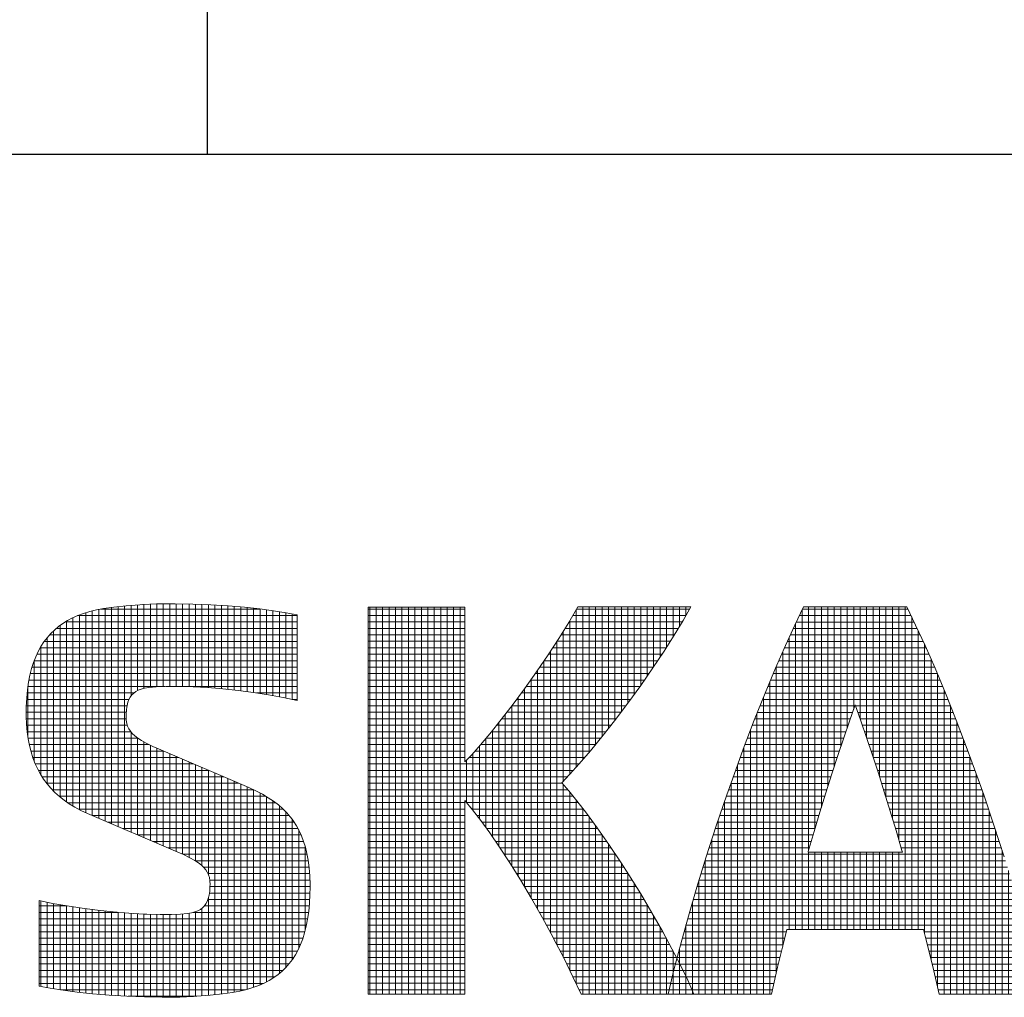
# Model space of a CAD drawing. Header units: millimetres. Extents: x 0 to 1300, y 0 to 891.
# Tile 3 of 124: x 486 to 532, y 51 to 96. Entities that reach past the tile are written whole.
import ezdxf

# ---------------------------------------------------------------- set-up
doc = ezdxf.new("R2010")
doc.units = ezdxf.units.MM
doc.header["$LTSCALE"] = 0.54643
doc.layers.add('NoLayerName_001', color=7, linetype='Continuous')

# ---------------------------------------------------------------- blocks, each defined once
blk = doc.blocks.new('*X151')
at = {"color": 2, "linetype": 'Continuous', "lineweight": 13}
for p, q in [((0.925, 2.861), (0.925, 5.961)), ((1.025, 2.818), (1.025, 5.989)), ((1.125, 2.775), (1.125, 6.011)), ((1.152, 6.016), (3.634, 6.016)), ((1.225, 2.732), (1.225, 6.028)), ((1.325, 2.689), (1.325, 6.042)), ((1.425, 2.646), (1.425, 6.054)), ((1.525, 2.603), (1.525, 6.065)), ((1.625, 4.668), (1.625, 6.073)), ((1.725, 4.752), (1.725, 6.081)), ((1.825, 4.786), (1.825, 6.088)), ((1.925, 4.802), (1.925, 6.092)), ((2.025, 4.81), (2.025, 6.097)), ((2.125, 4.815), (2.125, 6.098)), ((2.225, 4.817), (2.225, 6.099)), ((2.325, 4.818), (2.325, 6.099)), ((2.425, 4.817), (2.425, 6.097)), ((2.525, 4.814), (2.525, 6.095)), ((2.625, 4.81), (2.625, 6.092)), ((2.725, 4.805), (2.725, 6.087)), ((2.825, 4.799), (2.825, 6.083)), ((2.925, 4.79), (2.925, 6.078)), ((3.025, 4.782), (3.025, 6.071)), ((3.125, 4.772), (3.125, 6.065)), ((3.225, 4.761), (3.225, 6.057)), ((3.325, 4.75), (3.325, 6.048)), ((3.425, 4.736), (3.425, 6.039)), ((3.525, 4.723), (3.525, 6.028)), ((3.625, 4.707), (3.625, 6.017)), ((3.725, 4.692), (3.725, 6.004)), ((3.825, 4.674), (3.825, 5.99)), ((3.925, 4.656), (3.925, 5.974)), ((4.025, 4.636), (4.025, 5.958)), ((0.604, 5.816), (4.2, 5.816)), ((0.625, 3.029), (0.625, 5.829)), ((0.725, 2.964), (0.725, 5.883)), ((0.798, 5.916), (4.2, 5.916)), ((0.825, 2.909), (0.825, 5.926)), ((4.125, 4.615), (4.125, 5.939)), ((0.425, 3.196), (0.425, 5.678)), ((0.467, 5.716), (4.2, 5.716)), ((0.525, 3.105), (0.525, 5.762)), ((0.283, 5.516), (4.2, 5.516)), ((0.325, 3.308), (0.325, 5.571)), ((0.363, 5.616), (4.2, 5.616)), ((0.219, 5.416), (4.2, 5.416)), ((0.225, 3.454), (0.225, 5.426)), ((0.125, 3.66), (0.125, 5.213)), ((0.126, 5.216), (4.2, 5.216)), ((0.168, 5.316), (4.2, 5.316)), ((0.092, 5.116), (4.199, 5.116)), ((0.044, 4.916), (4.199, 4.916)), ((0.065, 5.016), (4.199, 5.016)), ((0.025, 4.045), (0.025, 4.796)), ((0.027, 4.816), (2.147, 4.816)), ((2.458, 4.816), (4.199, 4.816)), ((0.007, 4.616), (1.594, 4.616)), ((0.015, 4.716), (1.669, 4.716)), ((3.572, 4.716), (4.199, 4.716)), ((4.123, 4.616), (4.199, 4.616)), ((0.002, 4.516), (1.563, 4.516)), ((0, 4.416), (1.552, 4.416)), ((0.002, 4.316), (1.551, 4.316)), ((0.006, 4.216), (1.569, 4.216)), ((0.015, 4.116), (1.62, 4.116)), ((0.029, 4.016), (1.727, 4.016)), ((1.625, 2.561), (1.625, 4.11)), ((1.725, 2.518), (1.725, 4.017)), ((0.048, 3.916), (1.904, 3.916)), ((0.072, 3.816), (2.128, 3.816)), ((1.825, 2.475), (1.825, 3.956)), ((1.925, 2.432), (1.925, 3.906)), ((2.025, 2.389), (2.025, 3.86)), ((2.125, 2.346), (2.125, 3.817)), ((0.103, 3.716), (2.361, 3.716)), ((2.225, 2.303), (2.225, 3.774)), ((2.325, 2.261), (2.325, 3.732)), ((2.425, 2.217), (2.425, 3.689)), ((0.142, 3.616), (2.595, 3.616)), ((0.19, 3.516), (2.828, 3.516)), ((2.525, 2.17), (2.525, 3.646)), ((2.625, 2.115), (2.625, 3.603)), ((2.725, 2.042), (2.725, 3.56)), ((2.825, 1.902), (2.825, 3.517)), ((0.249, 3.416), (3.061, 3.416)), ((2.925, 0.04), (2.925, 3.474)), ((3.025, 0.051), (3.025, 3.431)), ((3.125, 0.064), (3.125, 3.389)), ((0.319, 3.316), (3.294, 3.316)), ((0.406, 3.216), (3.523, 3.216)), ((3.225, 0.079), (3.225, 3.346)), ((3.325, 0.098), (3.325, 3.303)), ((3.425, 0.123), (3.425, 3.26)), ((3.525, 0.153), (3.525, 3.215)), ((0.511, 3.116), (3.713, 3.116)), ((3.625, 0.192), (3.625, 3.165)), ((3.725, 0.239), (3.725, 3.109)), ((0.644, 3.016), (3.863, 3.016)), ((0.812, 2.916), (3.982, 2.916)), ((3.825, 0.297), (3.825, 3.044)), ((3.925, 0.37), (3.925, 2.967)), ((1.029, 2.816), (4.076, 2.816)), ((4.025, 0.462), (4.025, 2.873)), ((4.125, 0.585), (4.125, 2.755)), ((1.262, 2.716), (4.152, 2.716)), ((1.496, 2.616), (4.212, 2.616)), ((1.729, 2.516), (4.261, 2.516)), ((4.225, 0.757), (4.225, 2.593)), ((1.962, 2.416), (4.3, 2.416)), ((2.196, 2.316), (4.33, 2.316)), ((4.325, 1.035), (4.325, 2.336)), ((2.427, 2.216), (4.354, 2.216)), ((2.623, 2.116), (4.371, 2.116)), ((2.752, 2.016), (4.384, 2.016)), ((2.819, 1.916), (4.392, 1.916)), ((2.845, 1.816), (4.397, 1.816)), ((2.849, 1.716), (4.399, 1.716)), ((2.825, 0.03), (2.825, 1.538)), ((2.841, 1.616), (4.398, 1.616)), ((0.2, 1.416), (0.631, 1.416)), ((0.225, 0.17), (0.225, 1.494)), ((0.325, 0.151), (0.325, 1.474)), ((0.425, 0.133), (0.425, 1.453)), ((0.525, 0.117), (0.525, 1.435)), ((0.625, 0.103), (0.625, 1.417)), ((0.725, 0.089), (0.725, 1.401)), ((0.825, 0.077), (0.825, 1.386)), ((2.725, 0.022), (2.725, 1.38)), ((2.762, 1.416), (4.387, 1.416)), ((2.817, 1.516), (4.394, 1.516)), ((0.2, 1.316), (1.428, 1.316)), ((0.925, 0.066), (0.925, 1.372)), ((1.025, 0.056), (1.025, 1.359)), ((1.125, 0.047), (1.125, 1.346)), ((1.225, 0.039), (1.225, 1.335)), ((1.325, 0.031), (1.325, 1.325)), ((1.425, 0.025), (1.425, 1.316)), ((1.525, 0.019), (1.525, 1.308)), ((1.625, 0.014), (1.625, 1.301)), ((1.725, 0.01), (1.725, 1.295)), ((1.825, 0.006), (1.825, 1.289)), ((1.925, 0.004), (1.925, 1.286)), ((2.025, 0.002), (2.025, 1.284)), ((2.125, 0), (2.125, 1.283)), ((2.225, 0), (2.225, 1.284)), ((2.325, 0.002), (2.325, 1.287)), ((2.425, 0.005), (2.425, 1.293)), ((2.525, 0.009), (2.525, 1.303)), ((2.587, 1.316), (4.377, 1.316)), ((2.625, 0.014), (2.625, 1.327)), ((0.2, 1.216), (4.363, 1.216)), ((0.2, 1.116), (4.344, 1.116)), ((0.2, 1.016), (4.32, 1.016)), ((0.2, 0.916), (4.289, 0.916)), ((0.2, 0.816), (4.252, 0.816)), ((0.2, 0.716), (4.204, 0.716)), ((0.2, 0.616), (4.145, 0.616)), ((0.2, 0.516), (4.072, 0.516)), ((0.2, 0.416), (3.977, 0.416)), ((0.2, 0.316), (3.853, 0.316)), ((0.2, 0.216), (3.679, 0.216)), ((0.533, 0.116), (3.397, 0.116)), ((1.58, 0.016), (2.647, 0.016))]:
    blk.add_line(p, q, dxfattribs=at)
blk = doc.blocks.new('*X152')
at = {"color": 2, "linetype": 'Continuous', "lineweight": 13}
for p, q in [((0, 5.967), (1.5, 5.967)), ((0.025, 0), (0.025, 5.999)), ((0.125, 0), (0.125, 5.999)), ((0.225, 0), (0.225, 5.999)), ((0.325, 0), (0.325, 5.999)), ((0.425, 0), (0.425, 5.999)), ((0.525, 0), (0.525, 5.999)), ((0.625, 0), (0.625, 5.999)), ((0.725, 0), (0.725, 5.999)), ((0.825, 0), (0.825, 5.999)), ((0.925, 0), (0.925, 5.999)), ((1.025, 0), (1.025, 5.999)), ((1.125, 0), (1.125, 5.999)), ((1.225, 0), (1.225, 5.999)), ((1.325, 0), (1.325, 5.999)), ((1.425, 0), (1.425, 5.999)), ((3.225, 3.515), (3.225, 5.957)), ((3.23, 5.967), (4.981, 5.967)), ((3.325, 3.629), (3.325, 6)), ((3.425, 3.746), (3.425, 6)), ((3.525, 3.867), (3.525, 6)), ((3.625, 3.989), (3.625, 6)), ((3.725, 4.116), (3.725, 6)), ((3.825, 4.244), (3.825, 6)), ((3.925, 4.376), (3.925, 6)), ((4.025, 4.508), (4.025, 6)), ((4.125, 4.646), (4.125, 6)), ((4.225, 4.784), (4.225, 6)), ((4.325, 4.928), (4.325, 6)), ((4.425, 5.072), (4.425, 6)), ((4.525, 5.223), (4.525, 6)), ((4.625, 5.376), (4.625, 6)), ((4.725, 5.533), (4.725, 6)), ((4.825, 5.698), (4.825, 6)), ((4.925, 5.868), (4.925, 6)), ((0, 5.867), (1.5, 5.867)), ((3.172, 5.867), (4.924, 5.867)), ((0, 5.767), (1.5, 5.767)), ((0, 5.667), (1.5, 5.667)), ((3.051, 5.667), (4.806, 5.667)), ((3.113, 5.767), (4.866, 5.767)), ((3.125, 3.404), (3.125, 5.787)), ((0, 5.567), (1.5, 5.567)), ((2.989, 5.567), (4.746, 5.567)), ((3.025, 3.3), (3.025, 5.624)), ((0, 5.467), (1.5, 5.467)), ((0, 5.367), (1.5, 5.367)), ((2.861, 5.367), (4.619, 5.367)), ((2.925, 0.768), (2.925, 5.465)), ((2.926, 5.467), (4.683, 5.467)), ((0, 5.267), (1.5, 5.267)), ((2.796, 5.267), (4.554, 5.267)), ((2.825, 0.957), (2.825, 5.311)), ((0, 5.167), (1.5, 5.167)), ((0, 5.067), (1.5, 5.067)), ((2.66, 5.067), (4.421, 5.067)), ((2.725, 1.141), (2.725, 5.161)), ((2.728, 5.167), (4.487, 5.167)), ((0, 4.967), (1.5, 4.967)), ((2.592, 4.967), (4.352, 4.967)), ((2.625, 1.319), (2.625, 5.014)), ((0, 4.867), (1.5, 4.867)), ((0, 4.767), (1.5, 4.767)), ((2.425, 1.663), (2.425, 4.732)), ((2.449, 4.767), (4.212, 4.767)), ((2.521, 4.867), (4.282, 4.867)), ((2.525, 1.495), (2.525, 4.873)), ((0, 4.667), (1.5, 4.667)), ((2.325, 1.829), (2.325, 4.597)), ((2.376, 4.667), (4.14, 4.667)), ((0, 4.567), (1.5, 4.567)), ((0, 4.467), (1.5, 4.467)), ((2.225, 1.989), (2.225, 4.463)), ((2.228, 4.467), (3.993, 4.467)), ((2.302, 4.567), (4.067, 4.567)), ((0, 4.367), (1.5, 4.367)), ((2.125, 2.144), (2.125, 4.334)), ((2.15, 4.367), (3.918, 4.367)), ((0, 4.267), (1.5, 4.267)), ((0, 4.167), (1.5, 4.167)), ((1.994, 4.167), (3.765, 4.167)), ((2.025, 2.296), (2.025, 4.205)), ((2.073, 4.267), (3.842, 4.267)), ((0, 4.067), (1.5, 4.067)), ((1.913, 4.067), (3.686, 4.067)), ((1.925, 2.442), (1.925, 4.081)), ((0, 3.967), (1.5, 3.967)), ((0, 3.867), (1.5, 3.867)), ((1.725, 2.718), (1.725, 3.844)), ((1.745, 3.867), (3.524, 3.867)), ((1.825, 2.582), (1.825, 3.962)), ((1.829, 3.967), (3.606, 3.967)), ((0, 3.767), (1.5, 3.767)), ((0, 3.667), (1.5, 3.667)), ((1.564, 3.667), (3.357, 3.667)), ((1.625, 2.848), (1.625, 3.732)), ((1.656, 3.767), (3.443, 3.767)), ((0, 3.567), (3.271, 3.567)), ((1.525, 2.969), (1.525, 3.625)), ((0, 3.467), (3.181, 3.467)), ((0, 3.367), (3.088, 3.367)), ((0, 3.267), (3.007, 3.267)), ((3.025, 0.574), (3.025, 3.246)), ((0, 3.167), (3.095, 3.167)), ((0, 3.067), (3.177, 3.067)), ((3.125, 0.371), (3.125, 3.131)), ((0, 2.967), (1.5, 2.967)), ((1.527, 2.967), (3.258, 2.967)), ((3.225, 0.161), (3.225, 3.009)), ((0, 2.867), (1.5, 2.867)), ((0, 2.767), (1.5, 2.767)), ((1.61, 2.867), (3.335, 2.867)), ((1.688, 2.767), (3.411, 2.767)), ((3.325, 0), (3.325, 2.88)), ((3.425, 0), (3.425, 2.748)), ((0, 2.667), (1.5, 2.667)), ((1.764, 2.667), (3.484, 2.667)), ((3.525, 0), (3.525, 2.611)), ((0, 2.567), (1.5, 2.567)), ((0, 2.467), (1.5, 2.467)), ((1.836, 2.567), (3.557, 2.567)), ((1.908, 2.467), (3.627, 2.467)), ((3.625, 0), (3.625, 2.47)), ((0, 2.367), (1.5, 2.367)), ((1.977, 2.367), (3.697, 2.367)), ((3.725, 0), (3.725, 2.327)), ((0, 2.267), (1.5, 2.267)), ((0, 2.167), (1.5, 2.167)), ((2.045, 2.267), (3.765, 2.267)), ((2.11, 2.167), (3.832, 2.167)), ((3.825, 0), (3.825, 2.177)), ((0, 2.067), (1.5, 2.067)), ((2.176, 2.067), (3.899, 2.067)), ((3.925, 0), (3.925, 2.027)), ((0, 1.967), (1.5, 1.967)), ((0, 1.867), (1.5, 1.867)), ((2.239, 1.967), (3.964, 1.967)), ((2.301, 1.867), (4.029, 1.867)), ((4.025, 0), (4.025, 1.872)), ((0, 1.767), (1.5, 1.767)), ((2.363, 1.767), (4.091, 1.767)), ((4.125, 0), (4.125, 1.713)), ((0, 1.667), (1.5, 1.667)), ((0, 1.567), (1.5, 1.567)), ((2.423, 1.667), (4.154, 1.667)), ((2.482, 1.567), (4.216, 1.567)), ((4.225, 0), (4.225, 1.552)), ((0, 1.467), (1.5, 1.467)), ((2.541, 1.467), (4.276, 1.467)), ((4.325, 0), (4.325, 1.384)), ((0, 1.367), (1.5, 1.367)), ((0, 1.267), (1.5, 1.267)), ((2.598, 1.367), (4.335, 1.367)), ((2.655, 1.267), (4.395, 1.267)), ((0, 1.167), (1.5, 1.167)), ((2.711, 1.167), (4.452, 1.167)), ((4.425, 0), (4.425, 1.214)), ((0, 1.067), (1.5, 1.067)), ((0, 0.967), (1.5, 0.967)), ((2.765, 1.067), (4.509, 1.067)), ((2.82, 0.967), (4.566, 0.967)), ((4.525, 0), (4.525, 1.039)), ((0, 0.867), (1.5, 0.867)), ((0, 0.767), (1.5, 0.767)), ((2.874, 0.867), (4.62, 0.867)), ((2.926, 0.767), (4.674, 0.767)), ((4.625, 0), (4.625, 0.858)), ((0, 0.667), (1.5, 0.667)), ((2.977, 0.667), (4.728, 0.667)), ((4.725, 0.315), (4.725, 0.672)), ((0, 0.567), (1.5, 0.567)), ((0, 0.467), (1.5, 0.467)), ((3.029, 0.567), (4.779, 0.567)), ((3.078, 0.467), (4.763, 0.467)), ((0, 0.367), (1.5, 0.367)), ((3.127, 0.367), (4.737, 0.367)), ((0, 0.267), (1.5, 0.267)), ((0, 0.167), (1.5, 0.167)), ((3.176, 0.267), (4.713, 0.267)), ((3.222, 0.167), (4.689, 0.167)), ((0, 0.067), (1.5, 0.067)), ((3.269, 0.067), (4.665, 0.067))]:
    blk.add_line(p, q, dxfattribs=at)
blk = doc.blocks.new('*X154')
at = {"color": 2, "linetype": 'Continuous', "lineweight": 13}
for p, q in [((0.098, 0.466), (0.165, 0.466)), ((0.16, 0), (0.16, 0.477)), ((0.06, 0), (0.06, 0.315)), ((0.072, 0.366), (0.214, 0.366)), ((0.024, 0.166), (0.309, 0.166)), ((0.048, 0.266), (0.263, 0.266)), ((0.26, 0), (0.26, 0.272)), ((0, 0.066), (0.355, 0.066)), ((0.36, 0), (0.36, 0.055))]:
    blk.add_line(p, q, dxfattribs=at)
blk = doc.blocks.new('*X156')
at = {"color": 2, "linetype": 'Continuous', "lineweight": 13}
for p, q in [((1.944, 5.966), (3.577, 5.966)), ((2.036, 2.223), (2.036, 6)), ((2.136, 2.563), (2.136, 6)), ((2.236, 2.893), (2.236, 6)), ((2.336, 3.214), (2.336, 6)), ((2.436, 3.527), (2.436, 6)), ((2.536, 3.831), (2.536, 6)), ((2.636, 4.127), (2.636, 6)), ((2.736, 4.415), (2.736, 6)), ((2.836, 4.268), (2.836, 6)), ((2.936, 3.977), (2.936, 6)), ((3.036, 3.677), (3.036, 6)), ((3.136, 3.368), (3.136, 6)), ((3.236, 3.05), (3.236, 6)), ((3.336, 2.724), (3.336, 6)), ((3.436, 2.389), (3.436, 6)), ((3.536, 0.999), (3.536, 6)), ((1.895, 5.866), (3.625, 5.866)), ((1.936, 0.999), (1.936, 5.95)), ((3.636, 0.999), (3.636, 5.844)), ((1.8, 5.666), (3.721, 5.666)), ((1.836, 0.999), (1.836, 5.744)), ((1.847, 5.766), (3.674, 5.766)), ((1.736, 0.999), (1.736, 5.528)), ((1.754, 5.566), (3.767, 5.566)), ((3.736, 0.999), (3.736, 5.634)), ((1.662, 5.366), (3.858, 5.366)), ((1.708, 5.466), (3.813, 5.466)), ((3.836, 0.935), (3.836, 5.416)), ((1.619, 5.266), (3.902, 5.266)), ((1.636, 0.739), (1.636, 5.306)), ((3.936, 0.531), (3.936, 5.189)), ((1.531, 5.066), (3.989, 5.066)), ((1.536, 0.328), (1.536, 5.078)), ((1.575, 5.166), (3.946, 5.166)), ((1.489, 4.966), (4.032, 4.966)), ((4.036, 0.105), (4.036, 4.956)), ((1.405, 4.766), (4.115, 4.766)), ((1.436, 0), (1.436, 4.839)), ((1.447, 4.866), (4.073, 4.866)), ((1.336, 0), (1.336, 4.597)), ((1.364, 4.666), (4.157, 4.666)), ((4.136, 0), (4.136, 4.716)), ((1.284, 4.466), (2.754, 4.466)), ((1.324, 4.566), (4.197, 4.566)), ((2.766, 4.466), (4.236, 4.466)), ((4.236, 0), (4.236, 4.468)), ((1.236, 0), (1.236, 4.346)), ((1.244, 4.366), (2.719, 4.366)), ((2.801, 4.366), (4.276, 4.366)), ((1.166, 4.166), (2.649, 4.166)), ((1.204, 4.266), (2.684, 4.266)), ((2.836, 4.266), (4.316, 4.266)), ((2.871, 4.166), (4.355, 4.166)), ((4.336, 0), (4.336, 4.216)), ((1.128, 4.066), (2.615, 4.066)), ((1.136, 0), (1.136, 4.088)), ((2.905, 4.066), (4.393, 4.066)), ((1.036, 0), (1.036, 3.826)), ((1.051, 3.866), (2.548, 3.866)), ((1.09, 3.966), (2.581, 3.966)), ((2.939, 3.966), (4.431, 3.966)), ((2.973, 3.866), (4.469, 3.866)), ((4.436, 0), (4.436, 3.953)), ((0.977, 3.666), (2.481, 3.666)), ((1.014, 3.766), (2.514, 3.766)), ((3.006, 3.766), (4.507, 3.766)), ((3.039, 3.666), (4.543, 3.666)), ((4.536, 0), (4.536, 3.686)), ((0.936, 0), (0.936, 3.553)), ((0.941, 3.566), (2.449, 3.566)), ((3.072, 3.566), (4.579, 3.566)), ((0.868, 3.366), (2.384, 3.366)), ((0.905, 3.466), (2.416, 3.466)), ((3.104, 3.466), (4.616, 3.466)), ((3.136, 3.366), (4.652, 3.366)), ((4.636, 0), (4.636, 3.412)), ((0.832, 3.266), (2.352, 3.266)), ((0.836, 0), (0.836, 3.276)), ((3.168, 3.266), (4.688, 3.266)), ((0.762, 3.066), (2.29, 3.066)), ((0.797, 3.166), (2.321, 3.166)), ((3.2, 3.166), (4.723, 3.166)), ((3.231, 3.066), (4.758, 3.066)), ((4.736, 0), (4.736, 3.13)), ((0.728, 2.966), (2.259, 2.966)), ((0.736, 0), (0.736, 2.989)), ((3.262, 2.966), (4.792, 2.966)), ((0.66, 2.766), (2.197, 2.766)), ((0.694, 2.866), (2.228, 2.866)), ((3.293, 2.866), (4.826, 2.866)), ((3.323, 2.766), (4.86, 2.766)), ((4.836, 0), (4.836, 2.838)), ((0.626, 2.666), (2.167, 2.666)), ((0.636, 0), (0.636, 2.695)), ((3.353, 2.666), (4.894, 2.666)), ((0.56, 2.466), (2.107, 2.466)), ((0.593, 2.566), (2.137, 2.566)), ((3.383, 2.566), (4.928, 2.566)), ((3.413, 2.466), (4.96, 2.466)), ((4.936, 0), (4.936, 2.541)), ((0.528, 2.366), (2.078, 2.366)), ((0.536, 0), (0.536, 2.391)), ((3.442, 2.366), (4.993, 2.366)), ((0.463, 2.166), (5.058, 2.166)), ((0.495, 2.266), (2.049, 2.266)), ((2.036, 0.999), (2.036, 2.199)), ((2.136, 0.999), (2.136, 2.199)), ((2.236, 0.999), (2.236, 2.199)), ((2.336, 0.999), (2.336, 2.199)), ((2.436, 0.999), (2.436, 2.199)), ((2.536, 0.999), (2.536, 2.199)), ((2.636, 0.999), (2.636, 2.199)), ((2.736, 0.999), (2.736, 2.199)), ((2.836, 0.999), (2.836, 2.199)), ((2.936, 0.999), (2.936, 2.199)), ((3.036, 0.999), (3.036, 2.199)), ((3.136, 0.999), (3.136, 2.199)), ((3.236, 0.999), (3.236, 2.199)), ((3.336, 0.999), (3.336, 2.199)), ((3.436, 0.999), (3.436, 2.199)), ((3.472, 2.266), (5.025, 2.266)), ((5.036, 0), (5.036, 2.233)), ((0.431, 2.066), (5.089, 2.066)), ((0.436, 0), (0.436, 2.081)), ((0.37, 1.866), (5.151, 1.866)), ((0.401, 1.966), (5.12, 1.966)), ((5.136, 0), (5.136, 1.914)), ((0.336, 0), (0.336, 1.757)), ((0.339, 1.766), (5.182, 1.766)), ((0.279, 1.566), (5.242, 1.566)), ((0.308, 1.666), (5.213, 1.666)), ((5.236, 0), (5.236, 1.587)), ((0.236, 0.055), (0.236, 1.421)), ((0.249, 1.466), (5.271, 1.466)), ((0.191, 1.266), (5.33, 1.266)), ((0.22, 1.366), (5.3, 1.366)), ((5.336, 0), (5.336, 1.245)), ((0.136, 0.272), (0.136, 1.072)), ((0.162, 1.166), (5.358, 1.166)), ((0.107, 0.966), (1.693, 0.966)), ((0.134, 1.066), (5.386, 1.066)), ((3.828, 0.966), (5.414, 0.966)), ((0.052, 0.766), (1.643, 0.766)), ((0.079, 0.866), (1.667, 0.866)), ((3.853, 0.866), (5.441, 0.866)), ((3.878, 0.766), (5.469, 0.766)), ((5.436, 0), (5.436, 0.886)), ((0.026, 0.666), (1.618, 0.666)), ((0.036, 0.477), (0.036, 0.705)), ((3.902, 0.666), (5.495, 0.666)), ((0, 0.566), (1.593, 0.566)), ((0.041, 0.466), (1.569, 0.466)), ((3.927, 0.566), (5.52, 0.566)), ((3.952, 0.466), (5.546, 0.466)), ((5.536, 0), (5.536, 0.506)), ((0.09, 0.366), (1.545, 0.366)), ((3.976, 0.366), (5.572, 0.366)), ((0.139, 0.266), (1.522, 0.266)), ((0.186, 0.166), (1.499, 0.166)), ((3.999, 0.266), (5.596, 0.266)), ((4.022, 0.166), (5.62, 0.166)), ((0.231, 0.066), (1.476, 0.066)), ((4.045, 0.066), (5.644, 0.066)), ((5.636, 0), (5.636, 0.101))]:
    blk.add_line(p, q, dxfattribs=at)

msp = doc.modelspace()

# ---------------------------------------------------------------- linework, layer by layer
at = {"layer": 'NoLayerName_001', "color": 7, "linetype": 'Continuous', "lineweight": 25}
for p, q in [((495, 90), (495, 163.2)), ((75, 90), (1230, 90)), ((495, 90), (1230, 90))]:
    msp.add_line(p, q, dxfattribs=at)
at = {"layer": 'NoLayerName_001', "color": 2, "linetype": 'Continuous', "lineweight": 13}
for p, q in [((489.533, 68.7391), (489.2454, 68.6517)), ((489.8422, 68.8139), (489.533, 68.7391)), ((490.1751, 68.8755), (489.8422, 68.8139)), ((490.6545, 68.9422), (490.1751, 68.8755)), ((491.2242, 69.0034), (490.6545, 68.9422)), ((491.858, 69.0535), (491.2242, 69.0034)), ((492.0005, 69.0623), (491.858, 69.0535)), ((492.6297, 69.091), (492.0005, 69.0623)), ((493.1747, 69.1), (492.6297, 69.091)), ((493.5074, 69.0984), (493.1747, 69.1)), ((494.3295, 69.0815), (493.5074, 69.0984)), ((495.1588, 69.0469), (494.3295, 69.0815)), ((495.9651, 68.9961), (495.1588, 69.0469)), ((496.728, 68.9314), (495.9651, 68.9961)), ((497.4349, 68.8548), (496.728, 68.9314)), ((498.0795, 68.7686), (497.4349, 68.8548)), ((498.6592, 68.6747), (498.0795, 68.7686)), ((499.1747, 68.575), (498.6592, 68.6747)), ((506.9746, 68.9462), (502.4748, 68.9462)), ((502.4748, 68.9462), (502.4748, 50.9494)), ((506.9746, 61.7469), (506.9746, 68.9462)), ((512.2243, 68.9482), (511.8028, 68.2308)), ((517.4736, 68.9482), (512.2243, 68.9482)), ((517.1154, 68.3178), (517.4736, 68.9482)), ((522.7225, 68.9495), (522.3139, 68.1085)), ((527.5224, 68.9495), (522.7225, 68.9495)), ((527.9311, 68.1081), (527.5224, 68.9495)), ((488.4962, 68.3174), (488.2797, 68.1825)), ((488.7285, 68.4406), (488.4962, 68.3174)), ((488.9777, 68.5521), (488.7285, 68.4406)), ((489.2454, 68.6517), (488.9777, 68.5521)), ((499.1734, 64.6006), (499.1747, 68.575)), ((511.8028, 68.2308), (511.341, 67.4847)), ((516.7023, 67.6322), (517.1154, 68.3178)), ((487.8899, 67.8764), (487.7148, 67.7043)), ((488.0779, 68.0356), (487.8899, 67.8764)), ((488.2797, 68.1825), (488.0779, 68.0356)), ((522.3139, 68.1085), (521.8764, 67.1581)), ((528.3688, 67.1572), (527.9311, 68.1081)), ((487.402, 67.3198), (487.2638, 67.106)), ((487.5522, 67.5189), (487.402, 67.3198)), ((487.6319, 67.6133), (487.5522, 67.5189)), ((487.7148, 67.7043), (487.6319, 67.6133)), ((511.341, 67.4847), (510.8412, 66.7154)), ((516.2344, 66.8953), (516.7023, 67.6322)), ((487.1375, 66.8766), (487.0228, 66.6303)), ((487.2638, 67.106), (487.1375, 66.8766)), ((515.7143, 66.114), (516.2344, 66.8953)), ((521.8764, 67.1581), (521.4129, 66.0993)), ((528.8324, 66.0979), (528.3688, 67.1572)), ((487.0228, 66.6303), (486.92, 66.3657)), ((510.8412, 66.7154), (510.3078, 65.931)), ((486.8294, 66.0815), (486.7513, 65.776)), ((486.92, 66.3657), (486.8294, 66.0815)), ((510.3078, 65.931), (509.7483, 65.1436)), ((515.1481, 65.3002), (515.7143, 66.114)), ((521.4129, 66.0993), (520.9279, 64.9371)), ((529.3176, 64.9351), (528.8324, 66.0979)), ((486.7513, 65.776), (486.6865, 65.4473)), ((486.6355, 65.0937), (486.5994, 64.713)), ((486.6865, 65.4473), (486.6355, 65.0937)), ((491.5757, 64.9444), (491.6745, 65.0167)), ((491.6745, 65.0167), (491.7895, 65.078)), ((491.7895, 65.078), (491.9243, 65.1291)), ((491.9243, 65.1291), (492.0836, 65.1698)), ((492.0836, 65.1698), (492.2739, 65.1996)), ((492.2739, 65.1996), (492.6269, 65.231)), ((492.6269, 65.231), (493.0669, 65.2513)), ((493.0669, 65.2513), (493.5923, 65.2566)), ((493.5923, 65.2566), (494.1945, 65.2437)), ((494.1945, 65.2437), (494.3456, 65.2379)), ((494.3456, 65.2379), (495.0199, 65.2001)), ((495.0199, 65.2001), (495.7232, 65.1422)), ((495.7232, 65.1422), (496.4383, 65.0654)), ((496.4383, 65.0654), (497.1509, 64.971)), ((509.7483, 65.1436), (509.1742, 64.3696)), ((514.5467, 64.471), (515.1481, 65.3002)), ((486.5994, 64.713), (486.579, 64.3031)), ((491.3059, 64.5156), (491.3563, 64.6482)), ((491.3563, 64.6482), (491.4175, 64.7617)), ((491.4175, 64.7617), (491.4903, 64.8598)), ((491.4903, 64.8598), (491.5757, 64.9444)), ((497.1509, 64.971), (497.8496, 64.8609)), ((497.8496, 64.8609), (498.5258, 64.7369)), ((498.5258, 64.7369), (499.1734, 64.6006)), ((520.9279, 64.9371), (520.4272, 63.6808)), ((529.8185, 63.6783), (529.3176, 64.9351)), ((486.579, 64.3031), (486.5748, 64.0003)), ((491.2252, 63.9523), (491.2392, 64.1743)), ((491.2392, 64.1743), (491.2666, 64.3596)), ((491.2666, 64.3596), (491.3059, 64.5156)), ((509.1742, 64.3696), (508.6025, 63.6316)), ((513.9262, 63.6497), (514.5467, 64.471)), ((524.857, 63.6463), (525.1218, 64.4009)), ((525.1218, 64.4009), (525.384, 63.6554)), ((486.5748, 64.0003), (486.5758, 63.8714)), ((486.5758, 63.8714), (486.59, 63.4974)), ((491.2238, 63.8503), (491.2252, 63.9523)), ((491.2321, 63.684), (491.2238, 63.8503)), ((491.256, 63.5371), (491.2321, 63.684)), ((508.6025, 63.6316), (508.2108, 63.1455)), ((513.4006, 62.9802), (513.9262, 63.6497)), ((520.4272, 63.6808), (519.918, 62.3444)), ((524.5871, 62.8569), (524.857, 63.6463)), ((525.384, 63.6554), (525.6513, 62.8749)), ((530.3278, 62.3415), (529.8185, 63.6783)), ((486.59, 63.4974), (486.6205, 63.1457)), ((491.295, 63.4045), (491.256, 63.5371)), ((491.3203, 63.3421), (491.295, 63.4045)), ((491.3497, 63.282), (491.3203, 63.3421)), ((491.4206, 63.1682), (491.3497, 63.282)), ((486.6205, 63.1457), (486.6666, 62.8143)), ((486.6666, 62.8143), (486.7276, 62.5017)), ((491.5098, 63.0595), (491.4206, 63.1682)), ((491.6211, 62.9528), (491.5098, 63.0595)), ((491.7602, 62.845), (491.6211, 62.9528)), ((491.9358, 62.7322), (491.7602, 62.845)), ((492.1617, 62.6088), (491.9358, 62.7322)), ((508.2108, 63.1455), (507.7072, 62.5462)), ((512.8162, 62.2651), (513.4006, 62.9802)), ((524.3132, 62.0351), (524.5871, 62.8569)), ((525.6513, 62.8749), (525.9228, 62.0615)), ((486.7276, 62.5017), (486.803, 62.2063)), ((492.4624, 62.465), (492.1617, 62.6088)), ((492.7241, 62.35), (492.4624, 62.465)), ((496.9237, 60.5493), (492.7241, 62.35)), ((507.7072, 62.5462), (507.2909, 62.0783)), ((512.2918, 61.6527), (512.8162, 62.2651)), ((519.918, 62.3444), (519.4085, 60.9465)), ((530.8373, 60.9434), (530.3278, 62.3415)), ((486.803, 62.2063), (486.8924, 61.9267)), ((486.8924, 61.9267), (486.9957, 61.6617)), ((507.2909, 62.0783), (506.9746, 61.7469)), ((524.0369, 61.1843), (524.3132, 62.0351)), ((525.9228, 62.0615), (526.1971, 61.2181)), ((486.9957, 61.6617), (487.1127, 61.4103)), ((487.1127, 61.4103), (487.2435, 61.1715)), ((511.8425, 61.1553), (512.2918, 61.6527)), ((487.2435, 61.1715), (487.3884, 60.9443)), ((487.3884, 60.9443), (487.5477, 60.7282)), ((511.474, 60.7725), (511.8425, 61.1553)), ((519.4085, 60.9465), (519.149, 60.2096)), ((523.7595, 60.3085), (524.0369, 61.1843)), ((526.1971, 61.2181), (526.4729, 60.3485)), ((531.0968, 60.2064), (530.8373, 60.9434)), ((487.5477, 60.7282), (487.722, 60.5224)), ((487.722, 60.5224), (487.9119, 60.3264)), ((497.2573, 60.397), (496.9237, 60.5493)), ((511.7999, 60.4018), (511.474, 60.7725)), ((487.9119, 60.3264), (488.1183, 60.14)), ((488.1183, 60.14), (488.3416, 59.9632)), ((497.5585, 60.2408), (497.2573, 60.397)), ((497.8308, 60.0802), (497.5585, 60.2408)), ((498.0776, 59.9146), (497.8308, 60.0802)), ((512.186, 59.9305), (511.7999, 60.4018)), ((519.149, 60.2096), (518.658, 58.7663)), ((523.4828, 59.4126), (523.7595, 60.3085)), ((526.4729, 60.3485), (526.7486, 59.457)), ((531.5878, 58.7632), (531.0968, 60.2064)), ((488.3416, 59.9632), (488.5828, 59.7959)), ((488.5828, 59.7959), (488.8429, 59.6381)), ((488.8429, 59.6381), (489.1231, 59.4897)), ((498.3015, 59.7433), (498.0776, 59.9146)), ((498.5049, 59.5655), (498.3015, 59.7433)), ((498.6897, 59.3803), (498.5049, 59.5655)), ((506.9746, 59.9478), (507.3283, 59.5198)), ((506.9746, 50.9494), (506.9746, 59.9478)), ((507.3283, 59.5198), (507.7152, 59.0189)), ((512.631, 59.3539), (512.186, 59.9305)), ((489.1231, 59.4897), (489.4248, 59.3509)), ((489.4248, 59.3509), (493.6248, 57.5509)), ((498.8576, 59.1866), (498.6897, 59.3803)), ((498.9357, 59.0862), (498.8576, 59.1866)), ((499.0099, 58.9832), (498.9357, 59.0862)), ((513.129, 58.6741), (512.631, 59.3539)), ((523.2087, 58.5023), (523.4828, 59.4126)), ((526.7486, 59.457), (527.0223, 58.549)), ((499.147, 58.7695), (499.0099, 58.9832)), ((499.2698, 58.5442), (499.147, 58.7695)), ((507.7152, 59.0189), (508.1346, 58.442)), ((513.6683, 57.9022), (513.129, 58.6741)), ((518.658, 58.7663), (518.1924, 57.3319)), ((532.0531, 57.3291), (531.5878, 58.7632)), ((499.3792, 58.3055), (499.2698, 58.5442)), ((499.4754, 58.0512), (499.3792, 58.3055)), ((508.1346, 58.442), (508.5845, 57.7879)), ((522.9393, 57.5839), (523.2087, 58.5023)), ((527.0223, 58.549), (527.2921, 57.6304)), ((499.5588, 57.7792), (499.4754, 58.0512)), ((499.6293, 57.4868), (499.5588, 57.7792)), ((508.5845, 57.7879), (509.0612, 57.0585)), ((514.2328, 57.0574), (513.6683, 57.9022)), ((493.6248, 57.5509), (493.8878, 57.4353)), ((493.8878, 57.4353), (494.1897, 57.291)), ((494.1897, 57.291), (494.4154, 57.1679)), ((499.6866, 57.1707), (499.6293, 57.4868)), ((518.1924, 57.3319), (517.7591, 55.9285)), ((522.9288, 57.5476), (522.9393, 57.5839)), ((527.3161, 57.5476), (522.9288, 57.5476)), ((527.2921, 57.6304), (527.3161, 57.5476)), ((494.4154, 57.1679), (494.5904, 57.0555)), ((494.5904, 57.0555), (494.7289, 56.9483)), ((494.7289, 56.9483), (494.8396, 56.8422)), ((494.8396, 56.8422), (494.9283, 56.7339)), ((499.7301, 56.8272), (499.6866, 57.1707)), ((499.7592, 56.452), (499.7301, 56.8272)), ((509.0612, 57.0585), (509.5587, 56.2597)), ((514.5923, 56.5001), (514.2328, 57.0574)), ((494.9283, 56.7339), (494.9989, 56.6203)), ((494.9989, 56.6203), (495.0281, 56.5603)), ((495.0281, 56.5603), (495.0533, 56.4979)), ((495.0533, 56.4979), (495.0922, 56.3651)), ((495.0922, 56.3651), (495.116, 56.2177)), ((499.7728, 56.0395), (499.7592, 56.452)), ((515.1467, 55.6099), (514.5923, 56.5001)), ((495.123, 55.9531), (495.1093, 55.7313)), ((495.116, 56.2177), (495.1242, 56.0503)), ((495.1242, 56.0503), (495.123, 55.9531)), ((499.7695, 55.591), (499.7737, 55.9007)), ((499.7737, 55.9007), (499.7728, 56.0395)), ((509.5587, 56.2597), (510.0686, 55.402)), ((517.7591, 55.9285), (517.3628, 54.5751)), ((495.082, 55.5459), (495.0427, 55.3895)), ((495.1093, 55.7313), (495.082, 55.5459)), ((499.7492, 55.1736), (499.7695, 55.591)), ((510.0686, 55.402), (510.5802, 54.5012)), ((515.6728, 54.7273), (515.1467, 55.6099)), ((487.807, 55.1685), (487.1751, 55.3)), ((487.1751, 55.3), (487.1751, 51.3252)), ((488.4753, 55.0477), (487.807, 55.1685)), ((489.1742, 54.9393), (488.4753, 55.0477)), ((489.8953, 54.8454), (489.1742, 54.9393)), ((494.7727, 54.9584), (494.6737, 54.8855)), ((494.8582, 55.0437), (494.7727, 54.9584)), ((494.9311, 55.1424), (494.8582, 55.0437)), ((494.9924, 55.2565), (494.9311, 55.1424)), ((495.0427, 55.3895), (494.9924, 55.2565)), ((499.7133, 54.7878), (499.7492, 55.1736)), ((490.6262, 54.7679), (489.8953, 54.8454)), ((491.3504, 54.7088), (490.6262, 54.7679)), ((492.0465, 54.6695), (491.3504, 54.7088)), ((492.1936, 54.6635), (492.0465, 54.6695)), ((492.8117, 54.6491), (492.1936, 54.6635)), ((493.3365, 54.653), (492.8117, 54.6491)), ((493.7571, 54.6714), (493.3365, 54.653)), ((494.0746, 54.6998), (493.7571, 54.6714)), ((494.2645, 54.7303), (494.0746, 54.6998)), ((494.4237, 54.7718), (494.2645, 54.7303)), ((494.5585, 54.8235), (494.4237, 54.7718)), ((494.6737, 54.8855), (494.5585, 54.8235)), ((499.6628, 54.4311), (499.7133, 54.7878)), ((510.5802, 54.5012), (511.0808, 53.5783)), ((516.1599, 53.8721), (515.6728, 54.7273)), ((517.3628, 54.5751), (517.007, 53.2872)), ((499.5215, 53.795), (499.5986, 54.1008)), ((499.5986, 54.1008), (499.6628, 54.4311)), ((499.432, 53.5114), (499.5215, 53.795)), ((511.0808, 53.5783), (511.1011, 53.5401)), ((516.6011, 53.0588), (516.1599, 53.8721)), ((521.5121, 52.2041), (521.8631, 53.6276)), ((521.8631, 53.6276), (521.9449, 53.9482)), ((521.9449, 53.9482), (528.2996, 53.9482)), ((528.2996, 53.9482), (528.3767, 53.647)), ((528.3767, 53.647), (528.726, 52.2321)), ((499.2174, 53.004), (499.3305, 53.2483)), ((499.3305, 53.2483), (499.432, 53.5114)), ((511.1011, 53.5401), (511.5717, 52.6283)), ((517.007, 53.2872), (516.6934, 52.0762)), ((498.9564, 52.5657), (499.0927, 52.7769)), ((499.0927, 52.7769), (499.2174, 53.004)), ((516.9927, 52.2972), (516.6011, 53.0588)), ((498.6473, 52.1864), (498.7292, 52.2761)), ((498.7292, 52.2761), (498.808, 52.3691)), ((498.808, 52.3691), (498.9564, 52.5657)), ((511.5717, 52.6283), (511.9987, 51.7579)), ((517.3335, 51.5931), (516.9927, 52.2972)), ((521.2223, 50.9499), (521.5121, 52.2041)), ((528.726, 52.2321), (529.0222, 50.9499)), ((498.0875, 51.7156), (498.2879, 51.8603)), ((498.2879, 51.8603), (498.4742, 52.017)), ((498.4742, 52.017), (498.6473, 52.1864)), ((511.9987, 51.7579), (512.374, 50.9494)), ((516.6934, 52.0762), (516.4223, 50.9499)), ((487.1751, 51.3252), (487.6991, 51.2251)), ((497.1206, 51.2513), (497.3901, 51.3504)), ((497.3901, 51.3504), (497.64, 51.4608)), ((497.64, 51.4608), (497.872, 51.5825)), ((497.872, 51.5825), (498.0875, 51.7156)), ((517.6245, 50.9494), (517.3335, 51.5931)), ((487.6991, 51.2251), (488.2891, 51.1308)), ((488.2891, 51.1308), (488.9448, 51.0441)), ((488.9448, 51.0441), (489.663, 50.9672)), ((489.663, 50.9672), (490.4357, 50.9023)), ((490.4357, 50.9023), (491.2487, 50.8518)), ((491.2487, 50.8518), (492.0792, 50.8177)), ((492.0792, 50.8177), (492.8949, 50.8018)), ((493.7208, 50.8096), (494.3507, 50.8383)), ((494.3507, 50.8383), (494.5022, 50.8478)), ((494.5022, 50.8478), (495.1328, 50.8978)), ((495.1328, 50.8978), (495.6985, 50.9589)), ((495.6985, 50.9589), (496.1743, 51.0255)), ((496.1743, 51.0255), (496.5149, 51.0884)), ((496.5149, 51.0884), (496.8296, 51.1638)), ((496.8296, 51.1638), (497.1206, 51.2513)), ((502.4748, 50.9494), (506.9746, 50.9494)), ((512.374, 50.9494), (517.6245, 50.9494)), ((516.4223, 50.9499), (521.2223, 50.9499)), ((529.0222, 50.9499), (533.8221, 50.9499)), ((492.8949, 50.8018), (493.1747, 50.8006)), ((493.1747, 50.8006), (493.7208, 50.8096))]:
    msp.add_line(p, q, dxfattribs=at)

# ---------------------------------------------------------------- block references
at = {"layer": 'NoLayerName_001', "xscale": 3, "yscale": 3, "zscale": 3}
for name, p in [('*X151', (486.5755, 50.8016)), ('*X152', (502.4748, 50.9494)), ('*X156', (516.8417, 50.9499)), ('*X154', (516.4703, 50.9499))]:
    msp.add_blockref(name, p, dxfattribs=at)

doc.saveas('drawing.dxf')
